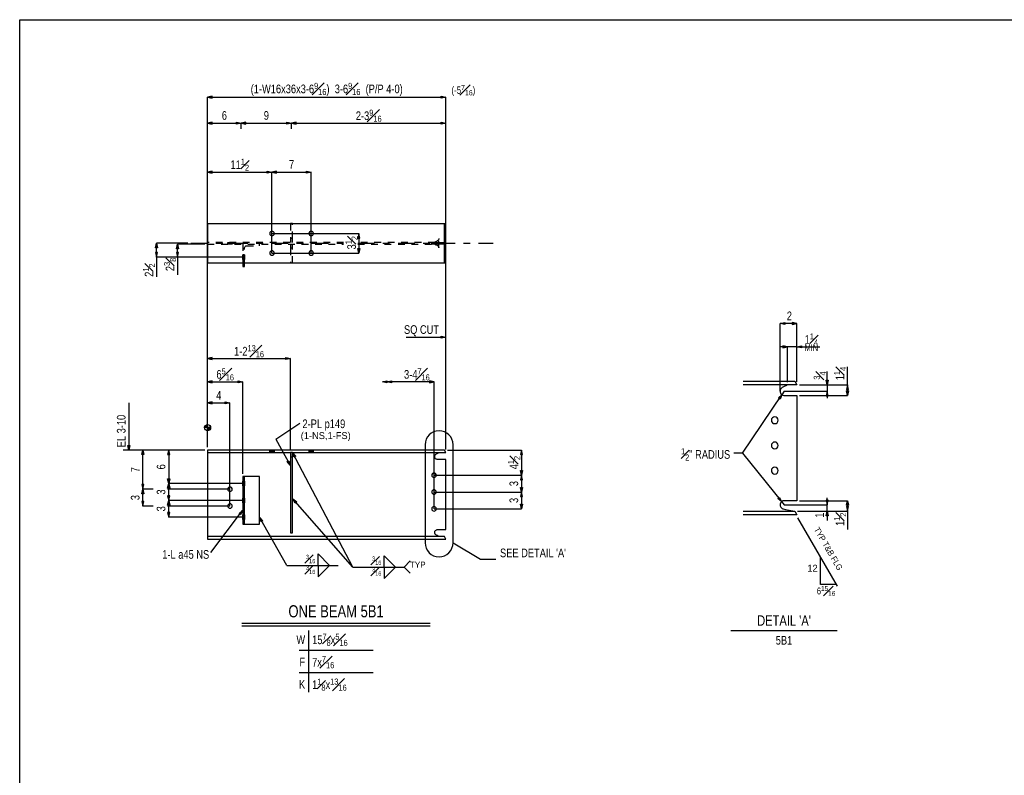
# Model space of a CAD drawing. Header units: inches. Extents: x -17.2 to 17.5, y -11.2 to 11.2.
# Tile 2 of 6: x -17.2 to -2.6, y 0 to 11.2. Entities that reach past the tile are written whole.
import ezdxf
from ezdxf.enums import TextEntityAlignment as Align

# ---------------------------------------------------------------- set-up
doc = ezdxf.new("R2010")
doc.units = ezdxf.units.IN
doc.header["$LTSCALE"] = 2.5
doc.header["$MEASUREMENT"] = 0
doc.linetypes.add('SDS2_5', pattern=[0.04, 0.02, -0.02])
doc.linetypes.add('SDS2_6', pattern=[0.2, 0.1, -0.05, 0, -0.05])
doc.layers.add('Layer_0', color=7, linetype='Continuous')
doc.layers.add('Outline', color=7, linetype='Continuous')
doc.styles.add('MTextWidth', font='txt', dxfattribs={"width": 0.8, "height": 0.2})

msp = doc.modelspace()

# ---------------------------------------------------------------- linework, layer by layer
at = {"color": 1, "linetype": 'Continuous'}
for p, q in [((-5.935, 6.727), (-5.866, 6.742)), ((-5.866, 6.742), (-5.866, 6.712)), ((-5.685, 6.727), (-5.754, 6.742)), ((-5.754, 6.742), (-5.754, 6.712)), ((-5.685, 6.727), (-5.935, 6.727)), ((-5.866, 6.712), (-5.935, 6.727)), ((-5.935, 5.719), (-5.935, 6.727)), ((-5.754, 6.712), (-5.685, 6.727)), ((-5.685, 6.374), (-5.685, 6.727)), ((-11.497, 6.522), (-10.907, 6.522)), ((-10.976, 6.507), (-10.976, 6.536)), ((-10.976, 6.536), (-10.907, 6.522)), ((-10.907, 6.522), (-10.976, 6.507)), ((-10.907, 6.522), (-10.907, 6.522)), ((-5.826, 6.379), (-5.929, 6.379)), ((-5.826, 6.379), (-5.895, 6.394)), ((-5.895, 6.394), (-5.895, 6.365)), ((-5.895, 6.365), (-5.826, 6.379)), ((-5.685, 6.379), (-5.826, 6.379)), ((-5.826, 5.854), (-5.826, 6.379)), ((-5.685, 6.379), (-5.616, 6.394)), ((-5.685, 5.859), (-5.685, 6.379)), ((-5.685, 6.379), (-5.342, 6.379)), ((-5.616, 6.365), (-5.685, 6.379)), ((-5.616, 6.394), (-5.616, 6.365)), ((-14.385, 6.219), (-14.454, 6.204)), ((-14.454, 5.859), (-14.454, 6.204)), ((-14.454, 6.204), (-14.385, 6.189)), ((-14.454, 6.204), (-13.22, 6.204)), ((-14.385, 6.189), (-14.385, 6.219)), ((-13.289, 6.189), (-13.289, 6.219)), ((-13.289, 6.219), (-13.22, 6.204)), ((-13.22, 6.204), (-13.289, 6.189)), ((-13.22, 4.849), (-13.22, 6.204)), ((-5.234, 5.813), (-5.234, 6.013)), ((-4.931, 5.813), (-4.931, 6.082)), ((-14.385, 5.874), (-14.454, 5.859)), ((-14.385, 5.844), (-14.385, 5.874)), ((-14, 5.844), (-14, 5.874)), ((-14, 5.874), (-13.931, 5.859)), ((-11.853, 5.859), (-11.784, 5.874)), ((-11.784, 5.859), (-11.715, 5.874)), ((-11.784, 5.874), (-11.784, 5.844)), ((-11.715, 5.874), (-11.715, 5.844)), ((-11.084, 5.859), (-11.153, 5.874)), ((-11.153, 5.874), (-11.153, 5.844)), ((-5.234, 5.813), (-5.248, 5.882)), ((-5.248, 5.882), (-5.219, 5.882)), ((-5.219, 5.882), (-5.234, 5.813)), ((-14.454, 5.545), (-14.454, 5.859)), ((-14.454, 5.859), (-14.385, 5.844)), ((-14.454, 5.859), (-13.931, 5.859)), ((-13.931, 5.859), (-14, 5.844)), ((-13.931, 4.489), (-13.931, 5.859)), ((-11.784, 5.859), (-11.853, 5.859)), ((-11.784, 5.844), (-11.853, 5.859)), ((-11.084, 5.859), (-11.784, 5.859)), ((-11.715, 5.844), (-11.784, 5.859)), ((-11.153, 5.844), (-11.084, 5.859)), ((-11.084, 3.968), (-11.084, 5.859)), ((-5.872, 5.719), (-5.907, 5.667)), ((-5.872, 5.719), (-5.234, 5.719)), ((-5.643, 5.813), (-5.234, 5.813)), ((-5.234, 5.719), (-5.248, 5.65)), ((-5.234, 5.813), (-5.234, 5.719)), ((-5.234, 5.813), (-4.931, 5.813)), ((-5.234, 5.719), (-5.234, 5.616)), ((-5.219, 5.65), (-5.234, 5.719)), ((-4.931, 5.813), (-4.946, 5.744)), ((-4.946, 5.744), (-4.916, 5.744)), ((-4.931, 5.656), (-4.946, 5.725)), ((-4.946, 5.725), (-4.916, 5.725)), ((-4.916, 5.744), (-4.931, 5.813)), ((-4.931, 5.813), (-4.931, 5.656)), ((-4.916, 5.725), (-4.931, 5.656)), ((-6.496, 4.794), (-5.907, 5.667)), ((-5.958, 5.618), (-5.907, 5.667)), ((-5.933, 5.602), (-5.958, 5.618)), ((-5.907, 5.667), (-5.933, 5.602)), ((-5.907, 5.667), (-5.907, 5.667)), ((-5.643, 5.656), (-4.931, 5.656)), ((-5.248, 5.65), (-5.219, 5.65)), ((-14.385, 5.56), (-14.454, 5.545)), ((-14.454, 4.884), (-14.454, 5.545)), ((-14.454, 5.545), (-14.385, 5.53)), ((-14.454, 5.545), (-14.121, 5.545)), ((-14.385, 5.53), (-14.385, 5.56)), ((-14.19, 5.53), (-14.19, 5.56)), ((-14.19, 5.56), (-14.121, 5.545)), ((-14.121, 5.545), (-14.19, 5.53)), ((-14.121, 4.009), (-14.121, 5.545)), ((-13.44, 5.005), (-13.082, 5.243)), ((-15.432, 4.774), (-15.417, 4.843)), ((-15.417, 4.259), (-15.417, 4.843)), ((-15.417, 4.843), (-15.402, 4.774)), ((-15.033, 4.843), (-15.417, 4.843)), ((-15.402, 4.774), (-15.432, 4.774)), ((-12.29, 3.101), (-13.189, 4.807)), ((-13.189, 4.807), (-13.189, 4.807)), ((-13.189, 4.807), (-13.143, 4.753)), ((-13.169, 4.739), (-13.189, 4.807)), ((-13.143, 4.753), (-13.169, 4.739)), ((-6.496, 4.794), (-6.621, 4.794)), ((-6.496, 4.794), (-5.912, 4.075)), ((-15.402, 4.328), (-15.432, 4.328)), ((-15.432, 4.328), (-15.417, 4.259)), ((-15.432, 4.191), (-15.417, 4.259)), ((-15.417, 4.259), (-15.402, 4.328)), ((-15.417, 4.009), (-15.417, 4.259)), ((-15.417, 4.259), (-15.402, 4.191)), ((-15.262, 4.259), (-15.417, 4.259)), ((-15.262, 4.259), (-15.417, 4.259)), ((-14.121, 4.259), (-15.052, 4.259)), ((-14.121, 4.259), (-15.052, 4.259)), ((-15.402, 4.191), (-15.432, 4.191)), ((-12.29, 3.101), (-13.183, 4.114)), ((-13.183, 4.114), (-13.183, 4.114)), ((-13.183, 4.114), (-13.127, 4.072)), ((-13.149, 4.053), (-13.183, 4.114)), ((-5.967, 4.119), (-5.944, 4.138)), ((-5.912, 4.075), (-5.967, 4.119)), ((-5.944, 4.138), (-5.912, 4.075)), ((-5.234, 4.026), (-5.234, 4.13)), ((-15.402, 4.078), (-15.432, 4.078)), ((-15.432, 4.078), (-15.417, 4.009)), ((-15.417, 4.009), (-15.402, 4.078)), ((-15.262, 4.009), (-15.417, 4.009)), ((-14.121, 4.009), (-15.052, 4.009)), ((-13.127, 4.072), (-13.149, 4.053)), ((-5.912, 4.075), (-5.872, 4.026)), ((-5.912, 4.075), (-5.912, 4.075)), ((-5.872, 4.026), (-5.234, 4.026)), ((-5.643, 4.089), (-4.931, 4.089)), ((-5.219, 4.095), (-5.248, 4.095)), ((-5.248, 4.095), (-5.234, 4.026)), ((-5.234, 4.026), (-5.219, 4.095)), ((-5.234, 3.933), (-5.234, 4.026)), ((-4.946, 4.02), (-4.931, 4.089)), ((-4.916, 4.02), (-4.946, 4.02)), ((-4.916, 4.002), (-4.946, 4.002)), ((-4.946, 4.002), (-4.931, 3.933)), ((-4.931, 3.933), (-4.931, 4.089)), ((-4.931, 4.089), (-4.916, 4.02)), ((-4.931, 3.933), (-4.916, 4.002)), ((-14.405, 3.316), (-13.932, 3.944)), ((-13.985, 3.898), (-13.932, 3.944)), ((-13.962, 3.88), (-13.985, 3.898)), ((-13.932, 3.944), (-13.962, 3.88)), ((-13.932, 3.944), (-13.932, 3.944)), ((-13.273, 3.126), (-13.679, 3.841)), ((-13.679, 3.841), (-13.679, 3.841)), ((-13.679, 3.841), (-13.632, 3.788)), ((-13.657, 3.774), (-13.679, 3.841)), ((-5.674, 3.933), (-5.234, 3.933)), ((-5.674, 3.832), (-5.086, 2.814)), ((-5.248, 3.864), (-5.234, 3.933)), ((-5.219, 3.864), (-5.248, 3.864)), ((-5.234, 3.933), (-5.234, 3.795)), ((-5.234, 3.933), (-5.219, 3.864)), ((-5.234, 3.933), (-4.931, 3.933)), ((-4.931, 3.933), (-4.931, 3.658)), ((-13.632, 3.788), (-13.657, 3.774)), ((-12.808, 3.126), (-12.808, 3.296)), ((-12.808, 3.296), (-12.638, 3.126)), ((-11.825, 3.101), (-11.825, 3.27)), ((-11.825, 3.27), (-11.655, 3.101)), ((-5.334, 2.843), (-5.334, 3.243)), ((-13.273, 3.126), (-12.511, 3.126)), ((-12.808, 3.126), (-12.808, 2.957)), ((-12.808, 2.957), (-12.638, 3.126)), ((-12.29, 3.101), (-11.528, 3.101)), ((-11.825, 3.101), (-11.825, 2.932)), ((-11.825, 2.932), (-11.655, 3.101)), ((-11.528, 3.101), (-11.438, 3.191)), ((-11.528, 3.101), (-11.438, 3.011)), ((-5.103, 2.843), (-5.334, 2.843))]:
    msp.add_line(p, q, dxfattribs=at)
at = {"color": 2, "linetype": 'Continuous'}
for p, q in [((-6.484, 5.866), (-6.371, 5.866)), ((-6.371, 5.866), (-5.716, 5.866)), ((-5.716, 5.866), (-5.685, 5.813)), ((-6.371, 5.813), (-6.484, 5.813)), ((-5.826, 5.813), (-6.371, 5.813)), ((-5.934, 5.726), (-5.935, 5.719)), ((-5.935, 5.719), (-5.934, 5.706)), ((-5.93, 5.744), (-5.934, 5.732)), ((-5.934, 5.732), (-5.934, 5.726)), ((-5.923, 5.756), (-5.93, 5.744)), ((-5.92, 5.759), (-5.923, 5.756)), ((-5.914, 5.765), (-5.92, 5.759)), ((-5.904, 5.773), (-5.914, 5.765)), ((-5.901, 5.774), (-5.904, 5.773)), ((-5.876, 5.787), (-5.901, 5.775)), ((-5.901, 5.775), (-5.901, 5.774)), ((-5.839, 5.806), (-5.876, 5.787)), ((-5.826, 5.813), (-5.839, 5.806)), ((-5.685, 5.813), (-5.826, 5.813)), ((-5.934, 5.706), (-5.93, 5.693)), ((-5.93, 5.693), (-5.923, 5.682)), ((-5.923, 5.682), (-5.914, 5.672)), ((-5.914, 5.672), (-5.904, 5.665)), ((-5.904, 5.665), (-5.892, 5.659)), ((-5.892, 5.659), (-5.879, 5.657)), ((-5.879, 5.657), (-5.873, 5.657)), ((-5.873, 5.657), (-5.873, 5.656)), ((-5.873, 5.656), (-5.722, 5.656)), ((-5.722, 5.656), (-5.685, 5.656)), ((-5.685, 5.656), (-5.685, 4.089)), ((-5.934, 4.039), (-5.935, 4.026)), ((-5.935, 4.026), (-5.934, 4.019)), ((-5.93, 4.052), (-5.934, 4.039)), ((-5.934, 4.019), (-5.934, 4.013)), ((-5.934, 4.013), (-5.93, 4.001)), ((-5.923, 4.063), (-5.93, 4.052)), ((-5.93, 4.001), (-5.923, 3.99)), ((-5.914, 4.073), (-5.923, 4.063)), ((-5.923, 3.99), (-5.92, 3.986)), ((-5.92, 3.986), (-5.914, 3.98)), ((-5.904, 4.08), (-5.914, 4.073)), ((-5.914, 3.98), (-5.904, 3.972)), ((-5.892, 4.086), (-5.904, 4.08)), ((-5.904, 3.972), (-5.892, 3.967)), ((-5.879, 4.089), (-5.892, 4.086)), ((-5.892, 3.967), (-5.886, 3.966)), ((-5.886, 3.966), (-5.886, 3.965)), ((-5.886, 3.965), (-5.852, 3.958)), ((-5.873, 4.089), (-5.879, 4.089)), ((-5.873, 4.089), (-5.873, 4.089)), ((-5.722, 4.089), (-5.873, 4.089)), ((-5.852, 3.958), (-5.747, 3.939)), ((-5.685, 4.089), (-5.722, 4.089)), ((-6.484, 3.933), (-6.371, 3.933)), ((-6.371, 3.879), (-6.484, 3.879)), ((-6.371, 3.933), (-5.716, 3.933)), ((-5.685, 3.879), (-6.371, 3.879)), ((-5.747, 3.939), (-5.716, 3.933)), ((-5.716, 3.933), (-5.685, 3.879))]:
    msp.add_line(p, q, dxfattribs=at)
at = {"color": 3, "linetype": 'Continuous'}
for p, q in [((-11.218, 4.922), (-11.218, 3.461)), ((-10.801, 3.461), (-10.801, 4.922)), ((-10.801, 3.461), (-10.395, 3.216)), ((-10.395, 3.216), (-10.162, 3.216)), ((-5.085, 2.151), (-6.668, 2.151))]:
    msp.add_line(p, q, dxfattribs=at)
for points in [[(-5.993, 5.239), (-5.977, 5.25), (-5.966, 5.267), (-5.962, 5.286), (-5.966, 5.306), (-5.977, 5.322), (-5.993, 5.333), (-6.013, 5.337), (-6.032, 5.333), (-6.049, 5.322), (-6.06, 5.306), (-6.064, 5.286), (-6.06, 5.267), (-6.049, 5.25), (-6.032, 5.239), (-6.013, 5.236), (-5.993, 5.239)], [(-5.993, 4.864), (-5.977, 4.875), (-5.966, 4.892), (-5.962, 4.911), (-5.966, 4.931), (-5.977, 4.947), (-5.993, 4.958), (-6.013, 4.962), (-6.032, 4.958), (-6.049, 4.947), (-6.06, 4.931), (-6.064, 4.911), (-6.06, 4.892), (-6.049, 4.875), (-6.032, 4.864), (-6.013, 4.861), (-5.993, 4.864)], [(-5.993, 4.489), (-5.977, 4.5), (-5.966, 4.517), (-5.962, 4.536), (-5.966, 4.556), (-5.977, 4.572), (-5.993, 4.583), (-6.013, 4.587), (-6.032, 4.583), (-6.049, 4.572), (-6.06, 4.556), (-6.064, 4.536), (-6.06, 4.517), (-6.049, 4.5), (-6.032, 4.489), (-6.013, 4.486), (-5.993, 4.489)]]:
    msp.add_lwpolyline(points, close=True, dxfattribs=at)
for centre, start, end in [((-11.009, 4.922), 0, 180), ((-11.009, 3.461), 180, 0)]:
    msp.add_arc(centre, 0.208, start, end, dxfattribs=at)
at = {"layer": 'Layer_0', "color": 2, "linetype": 'Continuous'}
for p, q in [((-17.25, 11.25), (17.25, 11.25)), ((-17.25, -11.25), (-17.25, 11.25)), ((-10.928, 8.212), (-14.454, 8.212)), ((-14.454, 8.212), (-14.454, 7.63)), ((-13.189, 8.215), (-13.22, 8.215)), ((-13.22, 8.215), (-13.22, 8.212)), ((-13.189, 8.212), (-13.189, 8.215)), ((-10.928, 7.63), (-10.928, 8.212)), ((-10.907, 8.212), (-10.928, 8.212)), ((-10.907, 7.991), (-10.907, 8.212)), ((-10.907, 7.851), (-10.907, 7.991)), ((-10.907, 7.63), (-10.907, 7.851)), ((-14.454, 7.63), (-10.928, 7.63)), ((-13.931, 7.63), (-13.931, 7.576)), ((-13.905, 7.576), (-13.905, 7.63)), ((-13.22, 7.63), (-13.22, 7.628)), ((-13.22, 7.628), (-13.189, 7.628)), ((-13.189, 7.628), (-13.189, 7.63)), ((-10.928, 7.63), (-10.907, 7.63)), ((-13.931, 7.576), (-13.905, 7.576)), ((-10.928, 4.843), (-14.454, 4.843)), ((-14.454, 4.843), (-14.454, 4.807)), ((-13.53, 4.843), (-13.53, 4.843)), ((-13.462, 4.843), (-13.462, 4.843)), ((-12.946, 4.843), (-12.946, 4.843)), ((-12.879, 4.843), (-12.879, 4.843)), ((-10.907, 4.807), (-10.928, 4.843)), ((-14.454, 4.807), (-14.454, 4.803)), ((-14.454, 4.807), (-13.22, 4.807)), ((-14.454, 4.803), (-14.454, 4.79)), ((-14.454, 4.79), (-14.454, 4.771)), ((-14.454, 4.771), (-14.454, 4.749)), ((-14.454, 4.749), (-14.454, 3.612)), ((-13.53, 4.807), (-13.53, 4.807)), ((-13.462, 4.807), (-13.462, 4.807)), ((-13.189, 4.807), (-13.22, 4.807)), ((-13.22, 4.807), (-13.22, 3.609)), ((-13.189, 3.609), (-13.189, 4.807)), ((-13.189, 4.807), (-11.011, 4.807)), ((-12.946, 4.807), (-12.946, 4.807)), ((-12.879, 4.807), (-12.879, 4.807)), ((-11.074, 4.744), (-11.073, 4.749)), ((-11.073, 4.736), (-11.074, 4.744)), ((-11.073, 4.753), (-11.07, 4.761)), ((-11.073, 4.749), (-11.073, 4.753)), ((-11.07, 4.728), (-11.073, 4.736)), ((-11.07, 4.761), (-11.066, 4.769)), ((-11.066, 4.72), (-11.07, 4.728)), ((-11.066, 4.769), (-11.064, 4.771)), ((-11.06, 4.714), (-11.066, 4.72)), ((-11.064, 4.771), (-11.06, 4.775)), ((-11.06, 4.775), (-11.055, 4.78)), ((-11.053, 4.708), (-11.06, 4.714)), ((-11.055, 4.78), (-11.038, 4.79)), ((-11.055, 4.78), (-11.055, 4.78)), ((-11.045, 4.705), (-11.053, 4.708)), ((-11.037, 4.703), (-11.045, 4.705)), ((-11.038, 4.79), (-11.018, 4.803)), ((-11.032, 4.703), (-11.037, 4.703)), ((-10.907, 4.703), (-11.032, 4.703)), ((-11.032, 4.703), (-11.032, 4.703)), ((-11.018, 4.803), (-11.011, 4.807)), ((-11.011, 4.807), (-10.907, 4.807)), ((-10.907, 3.658), (-10.907, 4.703)), ((-13.905, 4.447), (-13.931, 4.447)), ((-13.931, 4.447), (-13.931, 3.739)), ((-13.902, 4.447), (-13.905, 4.447)), ((-13.905, 3.739), (-13.905, 4.447)), ((-13.895, 4.447), (-13.902, 4.447)), ((-13.885, 4.447), (-13.895, 4.447)), ((-13.873, 4.447), (-13.885, 4.447)), ((-13.681, 4.447), (-13.873, 4.447)), ((-13.681, 3.739), (-13.681, 4.447)), ((-13.931, 4.377), (-13.931, 4.377)), ((-13.931, 4.309), (-13.931, 4.309)), ((-13.904, 4.377), (-13.905, 4.377)), ((-13.905, 4.309), (-13.904, 4.309)), ((-13.931, 4.127), (-13.931, 4.127)), ((-13.904, 4.127), (-13.905, 4.127)), ((-13.931, 4.059), (-13.931, 4.059)), ((-13.905, 4.059), (-13.904, 4.059)), ((-13.931, 3.877), (-13.931, 3.877)), ((-13.904, 3.877), (-13.905, 3.877)), ((-13.931, 3.809), (-13.931, 3.809)), ((-13.931, 3.739), (-13.905, 3.739)), ((-13.905, 3.809), (-13.904, 3.809)), ((-13.905, 3.739), (-13.902, 3.739)), ((-13.902, 3.739), (-13.895, 3.739)), ((-13.895, 3.739), (-13.885, 3.739)), ((-13.885, 3.739), (-13.873, 3.739)), ((-13.873, 3.739), (-13.681, 3.739)), ((-14.454, 3.612), (-14.454, 3.589)), ((-14.454, 3.589), (-14.454, 3.571)), ((-14.454, 3.571), (-14.454, 3.558)), ((-14.454, 3.558), (-14.454, 3.554)), ((-11.011, 3.554), (-14.454, 3.554)), ((-14.454, 3.554), (-14.454, 3.518)), ((-14.454, 3.518), (-10.907, 3.518)), ((-13.22, 3.609), (-13.189, 3.609)), ((-11.074, 3.616), (-11.073, 3.625)), ((-11.073, 3.612), (-11.074, 3.616)), ((-11.073, 3.625), (-11.07, 3.633)), ((-11.073, 3.607), (-11.073, 3.612)), ((-11.07, 3.599), (-11.073, 3.607)), ((-11.07, 3.633), (-11.066, 3.641)), ((-11.066, 3.592), (-11.07, 3.599)), ((-11.066, 3.641), (-11.06, 3.647)), ((-11.064, 3.589), (-11.066, 3.592)), ((-11.06, 3.585), (-11.064, 3.589)), ((-11.06, 3.647), (-11.053, 3.652)), ((-11.055, 3.581), (-11.06, 3.585)), ((-11.038, 3.571), (-11.055, 3.581)), ((-11.055, 3.581), (-11.055, 3.581)), ((-11.053, 3.652), (-11.045, 3.656)), ((-11.045, 3.656), (-11.037, 3.658)), ((-11.018, 3.558), (-11.038, 3.571)), ((-11.037, 3.658), (-11.032, 3.658)), ((-11.032, 3.658), (-11.032, 3.658)), ((-11.032, 3.658), (-10.907, 3.658)), ((-11.011, 3.554), (-11.018, 3.558)), ((-10.928, 3.554), (-11.011, 3.554)), ((-10.907, 3.518), (-10.928, 3.554))]:
    msp.add_line(p, q, dxfattribs=at)
at = {"layer": 'Layer_0', "color": 1, "linetype": 'SDS2_5'}
for p, q in [((-13.22, 8.212), (-13.22, 7.996)), ((-13.189, 7.996), (-13.189, 8.212)), ((-12.43, 7.934), (-14.454, 7.934)), ((-14.155, 7.934), (-14.155, 7.909)), ((-14.155, 7.934), (-14.152, 7.934)), ((-14.152, 7.909), (-14.152, 7.934)), ((-14.152, 7.934), (-14.145, 7.934)), ((-14.145, 7.909), (-14.145, 7.934)), ((-14.145, 7.934), (-14.134, 7.934)), ((-14.134, 7.909), (-14.134, 7.934)), ((-14.134, 7.934), (-14.121, 7.934)), ((-14.121, 7.909), (-14.121, 7.934)), ((-14.121, 7.934), (-14.108, 7.934)), ((-14.108, 7.934), (-14.097, 7.934)), ((-14.108, 7.934), (-14.108, 7.909)), ((-14.097, 7.934), (-14.09, 7.934)), ((-14.097, 7.934), (-14.097, 7.909)), ((-14.09, 7.934), (-14.087, 7.934)), ((-14.09, 7.934), (-14.09, 7.909)), ((-14.087, 7.909), (-14.087, 7.934)), ((-13.22, 7.996), (-13.189, 7.996)), ((-13.22, 7.996), (-13.22, 7.934)), ((-13.189, 7.934), (-13.189, 7.996)), ((-11.073, 7.934), (-12.22, 7.934)), ((-11.118, 7.934), (-11.118, 7.909)), ((-11.118, 7.934), (-11.116, 7.934)), ((-11.116, 7.909), (-11.116, 7.934)), ((-11.116, 7.934), (-11.108, 7.934)), ((-11.108, 7.909), (-11.108, 7.934)), ((-11.108, 7.934), (-11.097, 7.934)), ((-11.097, 7.909), (-11.097, 7.934)), ((-11.097, 7.934), (-11.084, 7.934)), ((-11.084, 7.909), (-11.084, 7.934)), ((-11.084, 7.934), (-11.071, 7.934)), ((-11.074, 7.909), (-11.074, 7.934)), ((-11.07, 7.936), (-11.073, 7.934)), ((-11.073, 7.934), (-11.073, 7.934)), ((-11.073, 7.934), (-11.07, 7.934)), ((-11.071, 7.934), (-11.06, 7.934)), ((-11.071, 7.934), (-11.071, 7.909)), ((-11.066, 7.937), (-11.07, 7.936)), ((-11.07, 7.934), (-11.066, 7.934)), ((-11.064, 7.938), (-11.066, 7.937)), ((-11.066, 7.934), (-11.06, 7.934)), ((-11.06, 7.941), (-11.064, 7.938)), ((-11.055, 7.943), (-11.06, 7.941)), ((-11.06, 7.934), (-11.055, 7.934)), ((-11.06, 7.934), (-11.06, 7.909)), ((-11.06, 7.934), (-11.055, 7.934)), ((-11.038, 7.951), (-11.055, 7.944)), ((-11.055, 7.944), (-11.055, 7.899)), ((-11.055, 7.899), (-11.055, 7.944)), ((-11.055, 7.934), (-11.053, 7.934)), ((-11.055, 7.934), (-11.053, 7.934)), ((-11.053, 7.934), (-11.05, 7.934)), ((-11.053, 7.934), (-11.053, 7.909)), ((-11.053, 7.934), (-11.045, 7.934)), ((-11.05, 7.909), (-11.05, 7.934)), ((-11.045, 7.934), (-11.037, 7.934)), ((-11.018, 7.969), (-11.038, 7.951)), ((-11.037, 7.934), (-11.032, 7.934)), ((-11.032, 7.934), (-11.032, 7.909)), ((-11.032, 7.934), (-11.032, 7.934)), ((-11.032, 7.909), (-11.032, 7.934)), ((-11.032, 7.934), (-10.928, 7.934)), ((-11.011, 7.991), (-11.018, 7.969)), ((-11.011, 7.851), (-11.011, 7.991)), ((-10.928, 7.934), (-10.907, 7.934)), ((-14.454, 7.909), (-12.43, 7.909)), ((-14.152, 7.909), (-14.155, 7.909)), ((-14.145, 7.909), (-14.152, 7.909)), ((-14.134, 7.909), (-14.145, 7.909)), ((-14.121, 7.909), (-14.134, 7.909)), ((-14.108, 7.909), (-14.121, 7.909)), ((-14.097, 7.909), (-14.108, 7.909)), ((-14.09, 7.909), (-14.097, 7.909)), ((-14.087, 7.909), (-14.09, 7.909)), ((-13.931, 7.909), (-13.931, 7.63)), ((-13.905, 7.852), (-13.902, 7.864)), ((-13.905, 7.63), (-13.905, 7.852)), ((-13.902, 7.864), (-13.895, 7.874)), ((-13.895, 7.874), (-13.885, 7.881)), ((-13.885, 7.881), (-13.873, 7.883)), ((-13.873, 7.883), (-13.681, 7.883)), ((-13.681, 7.883), (-13.681, 7.909)), ((-13.22, 7.909), (-13.22, 7.846)), ((-13.189, 7.846), (-13.22, 7.846)), ((-13.22, 7.846), (-13.22, 7.63)), ((-13.189, 7.846), (-13.189, 7.909)), ((-13.189, 7.63), (-13.189, 7.846)), ((-12.22, 7.909), (-11.073, 7.909)), ((-11.116, 7.909), (-11.118, 7.909)), ((-11.108, 7.909), (-11.116, 7.909)), ((-11.097, 7.909), (-11.108, 7.909)), ((-11.084, 7.909), (-11.097, 7.909)), ((-11.071, 7.909), (-11.084, 7.909)), ((-11.07, 7.909), (-11.073, 7.909)), ((-11.073, 7.909), (-11.073, 7.908)), ((-11.073, 7.908), (-11.07, 7.906)), ((-11.06, 7.909), (-11.071, 7.909)), ((-11.066, 7.909), (-11.07, 7.909)), ((-11.07, 7.906), (-11.066, 7.905)), ((-11.06, 7.909), (-11.066, 7.909)), ((-11.066, 7.905), (-11.064, 7.905)), ((-11.064, 7.905), (-11.06, 7.902)), ((-11.055, 7.909), (-11.06, 7.909)), ((-11.055, 7.909), (-11.06, 7.909)), ((-11.06, 7.902), (-11.055, 7.899)), ((-11.053, 7.909), (-11.055, 7.909)), ((-11.053, 7.909), (-11.055, 7.909)), ((-11.055, 7.899), (-11.038, 7.892)), ((-11.05, 7.909), (-11.053, 7.909)), ((-11.045, 7.909), (-11.053, 7.909)), ((-11.037, 7.909), (-11.045, 7.909)), ((-11.038, 7.892), (-11.018, 7.873)), ((-11.032, 7.909), (-11.037, 7.909)), ((-11.032, 7.909), (-11.032, 7.909)), ((-10.928, 7.909), (-11.032, 7.909)), ((-11.018, 7.873), (-11.011, 7.851)), ((-10.907, 7.909), (-10.928, 7.909)), ((-13.931, 7.744), (-13.931, 7.747)), ((-13.904, 7.747), (-13.931, 7.747)), ((-13.931, 7.737), (-13.931, 7.744)), ((-13.931, 7.744), (-13.904, 7.744)), ((-13.931, 7.726), (-13.931, 7.737)), ((-13.931, 7.737), (-13.904, 7.737)), ((-13.931, 7.713), (-13.931, 7.726)), ((-13.931, 7.726), (-13.904, 7.726)), ((-13.931, 7.7), (-13.931, 7.713)), ((-13.931, 7.713), (-13.904, 7.713)), ((-13.931, 7.689), (-13.931, 7.7)), ((-13.904, 7.7), (-13.931, 7.7)), ((-13.931, 7.682), (-13.931, 7.689)), ((-13.904, 7.689), (-13.931, 7.689)), ((-13.931, 7.679), (-13.931, 7.682)), ((-13.904, 7.682), (-13.931, 7.682)), ((-13.931, 7.679), (-13.904, 7.679)), ((-13.904, 7.747), (-13.904, 7.744)), ((-13.904, 7.744), (-13.904, 7.737)), ((-13.904, 7.737), (-13.904, 7.726)), ((-13.904, 7.726), (-13.904, 7.713)), ((-13.904, 7.713), (-13.904, 7.7)), ((-13.904, 7.7), (-13.904, 7.689)), ((-13.904, 7.689), (-13.904, 7.682)), ((-13.904, 7.682), (-13.904, 7.679)), ((-13.53, 4.843), (-13.53, 4.807)), ((-13.53, 4.843), (-13.527, 4.843)), ((-13.527, 4.807), (-13.527, 4.843)), ((-13.527, 4.843), (-13.527, 4.843)), ((-13.527, 4.843), (-13.52, 4.843)), ((-13.52, 4.807), (-13.52, 4.843)), ((-13.52, 4.843), (-13.52, 4.843)), ((-13.52, 4.843), (-13.509, 4.843)), ((-13.509, 4.807), (-13.509, 4.843)), ((-13.509, 4.843), (-13.509, 4.843)), ((-13.509, 4.843), (-13.496, 4.843)), ((-13.496, 4.843), (-13.496, 4.843)), ((-13.496, 4.843), (-13.496, 4.807)), ((-13.496, 4.843), (-13.483, 4.843)), ((-13.483, 4.843), (-13.483, 4.843)), ((-13.483, 4.843), (-13.483, 4.807)), ((-13.483, 4.843), (-13.472, 4.843)), ((-13.472, 4.843), (-13.472, 4.843)), ((-13.472, 4.843), (-13.472, 4.807)), ((-13.472, 4.843), (-13.465, 4.843)), ((-13.465, 4.843), (-13.465, 4.843)), ((-13.465, 4.843), (-13.465, 4.807)), ((-13.465, 4.843), (-13.462, 4.843)), ((-13.462, 4.807), (-13.462, 4.843)), ((-12.946, 4.843), (-12.946, 4.807)), ((-12.946, 4.843), (-12.944, 4.843)), ((-12.944, 4.807), (-12.944, 4.843)), ((-12.944, 4.843), (-12.944, 4.843)), ((-12.944, 4.843), (-12.936, 4.843)), ((-12.936, 4.807), (-12.936, 4.843)), ((-12.936, 4.843), (-12.936, 4.843)), ((-12.936, 4.843), (-12.925, 4.843)), ((-12.925, 4.807), (-12.925, 4.843)), ((-12.925, 4.843), (-12.925, 4.843)), ((-12.925, 4.843), (-12.912, 4.843)), ((-12.912, 4.843), (-12.912, 4.843)), ((-12.912, 4.843), (-12.912, 4.807)), ((-12.912, 4.843), (-12.9, 4.843)), ((-12.9, 4.843), (-12.9, 4.843)), ((-12.9, 4.843), (-12.9, 4.807)), ((-12.9, 4.843), (-12.889, 4.843)), ((-12.889, 4.843), (-12.889, 4.843)), ((-12.889, 4.843), (-12.889, 4.807)), ((-12.889, 4.843), (-12.881, 4.843)), ((-12.881, 4.843), (-12.881, 4.843)), ((-12.881, 4.843), (-12.881, 4.807)), ((-12.881, 4.843), (-12.879, 4.843)), ((-12.879, 4.807), (-12.879, 4.843)), ((-13.527, 4.807), (-13.53, 4.807)), ((-13.527, 4.807), (-13.527, 4.807)), ((-13.52, 4.807), (-13.527, 4.807)), ((-13.52, 4.807), (-13.52, 4.807)), ((-13.509, 4.807), (-13.52, 4.807)), ((-13.509, 4.807), (-13.509, 4.807)), ((-13.496, 4.807), (-13.509, 4.807)), ((-13.496, 4.807), (-13.496, 4.807)), ((-13.483, 4.807), (-13.496, 4.807)), ((-13.483, 4.807), (-13.483, 4.807)), ((-13.472, 4.807), (-13.483, 4.807)), ((-13.472, 4.807), (-13.472, 4.807)), ((-13.465, 4.807), (-13.472, 4.807)), ((-13.465, 4.807), (-13.465, 4.807)), ((-13.462, 4.807), (-13.465, 4.807)), ((-13.22, 4.744), (-13.189, 4.744)), ((-12.944, 4.807), (-12.946, 4.807)), ((-12.944, 4.807), (-12.944, 4.807)), ((-12.936, 4.807), (-12.944, 4.807)), ((-12.936, 4.807), (-12.936, 4.807)), ((-12.925, 4.807), (-12.936, 4.807)), ((-12.925, 4.807), (-12.925, 4.807)), ((-12.912, 4.807), (-12.925, 4.807)), ((-12.912, 4.807), (-12.912, 4.807)), ((-12.9, 4.807), (-12.912, 4.807)), ((-12.9, 4.807), (-12.9, 4.807)), ((-12.889, 4.807), (-12.9, 4.807)), ((-12.889, 4.807), (-12.889, 4.807)), ((-12.881, 4.807), (-12.889, 4.807)), ((-12.881, 4.807), (-12.881, 4.807)), ((-12.879, 4.807), (-12.881, 4.807)), ((-13.931, 4.374), (-13.931, 4.377)), ((-13.905, 4.377), (-13.931, 4.377)), ((-13.931, 4.367), (-13.931, 4.374)), ((-13.931, 4.374), (-13.931, 4.374)), ((-13.931, 4.374), (-13.905, 4.374)), ((-13.931, 4.356), (-13.931, 4.367)), ((-13.931, 4.367), (-13.931, 4.367)), ((-13.931, 4.367), (-13.905, 4.367)), ((-13.931, 4.343), (-13.931, 4.356)), ((-13.931, 4.356), (-13.931, 4.356)), ((-13.931, 4.356), (-13.905, 4.356)), ((-13.905, 4.343), (-13.931, 4.343)), ((-13.931, 4.343), (-13.931, 4.343)), ((-13.931, 4.33), (-13.931, 4.343)), ((-13.931, 4.319), (-13.931, 4.33)), ((-13.905, 4.33), (-13.931, 4.33)), ((-13.931, 4.33), (-13.931, 4.33)), ((-13.931, 4.312), (-13.931, 4.319)), ((-13.905, 4.319), (-13.931, 4.319)), ((-13.931, 4.319), (-13.931, 4.319)), ((-13.931, 4.309), (-13.931, 4.312)), ((-13.905, 4.312), (-13.931, 4.312)), ((-13.931, 4.312), (-13.931, 4.312)), ((-13.931, 4.309), (-13.905, 4.309)), ((-13.905, 4.374), (-13.904, 4.374)), ((-13.905, 4.367), (-13.904, 4.367)), ((-13.905, 4.356), (-13.904, 4.356)), ((-13.904, 4.343), (-13.905, 4.343)), ((-13.904, 4.33), (-13.905, 4.33)), ((-13.904, 4.319), (-13.905, 4.319)), ((-13.904, 4.312), (-13.905, 4.312)), ((-13.904, 4.377), (-13.904, 4.374)), ((-13.904, 4.374), (-13.904, 4.367)), ((-13.904, 4.367), (-13.904, 4.356)), ((-13.904, 4.356), (-13.904, 4.343)), ((-13.904, 4.343), (-13.904, 4.33)), ((-13.904, 4.33), (-13.904, 4.319)), ((-13.904, 4.319), (-13.904, 4.312)), ((-13.904, 4.312), (-13.904, 4.309)), ((-13.931, 4.124), (-13.931, 4.127)), ((-13.905, 4.127), (-13.931, 4.127)), ((-13.931, 4.117), (-13.931, 4.124)), ((-13.931, 4.124), (-13.931, 4.124)), ((-13.931, 4.124), (-13.905, 4.124)), ((-13.931, 4.106), (-13.931, 4.117)), ((-13.931, 4.117), (-13.931, 4.117)), ((-13.931, 4.117), (-13.905, 4.117)), ((-13.931, 4.093), (-13.931, 4.106)), ((-13.931, 4.106), (-13.931, 4.106)), ((-13.931, 4.106), (-13.905, 4.106)), ((-13.905, 4.124), (-13.904, 4.124)), ((-13.905, 4.117), (-13.904, 4.117)), ((-13.905, 4.106), (-13.904, 4.106)), ((-13.904, 4.127), (-13.904, 4.124)), ((-13.904, 4.124), (-13.904, 4.117)), ((-13.904, 4.117), (-13.904, 4.106)), ((-13.904, 4.106), (-13.904, 4.093)), ((-13.905, 4.093), (-13.931, 4.093)), ((-13.931, 4.093), (-13.931, 4.093)), ((-13.931, 4.08), (-13.931, 4.093)), ((-13.931, 4.069), (-13.931, 4.08)), ((-13.905, 4.08), (-13.931, 4.08)), ((-13.931, 4.08), (-13.931, 4.08)), ((-13.931, 4.062), (-13.931, 4.069)), ((-13.905, 4.069), (-13.931, 4.069)), ((-13.931, 4.069), (-13.931, 4.069)), ((-13.931, 4.059), (-13.931, 4.062)), ((-13.905, 4.062), (-13.931, 4.062)), ((-13.931, 4.062), (-13.931, 4.062)), ((-13.931, 4.059), (-13.905, 4.059)), ((-13.904, 4.093), (-13.905, 4.093)), ((-13.904, 4.08), (-13.905, 4.08)), ((-13.904, 4.069), (-13.905, 4.069)), ((-13.904, 4.062), (-13.905, 4.062)), ((-13.904, 4.093), (-13.904, 4.08)), ((-13.904, 4.08), (-13.904, 4.069)), ((-13.904, 4.069), (-13.904, 4.062)), ((-13.904, 4.062), (-13.904, 4.059)), ((-13.931, 3.874), (-13.931, 3.877)), ((-13.905, 3.877), (-13.931, 3.877)), ((-13.931, 3.867), (-13.931, 3.874)), ((-13.931, 3.874), (-13.931, 3.874)), ((-13.931, 3.874), (-13.905, 3.874)), ((-13.931, 3.856), (-13.931, 3.867)), ((-13.931, 3.867), (-13.931, 3.867)), ((-13.931, 3.867), (-13.905, 3.867)), ((-13.931, 3.843), (-13.931, 3.856)), ((-13.931, 3.856), (-13.931, 3.856)), ((-13.931, 3.856), (-13.905, 3.856)), ((-13.905, 3.843), (-13.931, 3.843)), ((-13.931, 3.843), (-13.931, 3.843)), ((-13.931, 3.83), (-13.931, 3.843)), ((-13.931, 3.819), (-13.931, 3.83)), ((-13.905, 3.83), (-13.931, 3.83)), ((-13.931, 3.83), (-13.931, 3.83)), ((-13.931, 3.812), (-13.931, 3.819)), ((-13.905, 3.819), (-13.931, 3.819)), ((-13.931, 3.819), (-13.931, 3.819)), ((-13.931, 3.809), (-13.931, 3.812)), ((-13.905, 3.812), (-13.931, 3.812)), ((-13.931, 3.812), (-13.931, 3.812)), ((-13.905, 3.874), (-13.904, 3.874)), ((-13.905, 3.867), (-13.904, 3.867)), ((-13.905, 3.856), (-13.904, 3.856)), ((-13.904, 3.843), (-13.905, 3.843)), ((-13.904, 3.83), (-13.905, 3.83)), ((-13.904, 3.819), (-13.905, 3.819)), ((-13.904, 3.812), (-13.905, 3.812)), ((-13.904, 3.877), (-13.904, 3.874)), ((-13.904, 3.874), (-13.904, 3.867)), ((-13.904, 3.867), (-13.904, 3.856)), ((-13.904, 3.856), (-13.904, 3.843)), ((-13.904, 3.843), (-13.904, 3.83)), ((-13.904, 3.83), (-13.904, 3.819)), ((-13.904, 3.819), (-13.904, 3.812)), ((-13.904, 3.812), (-13.904, 3.809)), ((-13.931, 3.809), (-13.905, 3.809))]:
    msp.add_line(p, q, dxfattribs=at)
at = {"layer": 'Layer_0', "color": 3, "linetype": 'Continuous'}
for points in [[(-13.496, 8.101), (-13.509, 8.098), (-13.52, 8.091), (-13.527, 8.08), (-13.53, 8.067), (-13.527, 8.054), (-13.52, 8.043), (-13.509, 8.036), (-13.496, 8.033), (-13.483, 8.036), (-13.472, 8.043), (-13.465, 8.054), (-13.462, 8.067), (-13.465, 8.08), (-13.472, 8.091), (-13.483, 8.098), (-13.496, 8.101)], [(-12.912, 8.101), (-12.925, 8.098), (-12.936, 8.091), (-12.944, 8.08), (-12.946, 8.067), (-12.944, 8.054), (-12.936, 8.043), (-12.925, 8.036), (-12.912, 8.033), (-12.9, 8.036), (-12.889, 8.043), (-12.881, 8.054), (-12.879, 8.067), (-12.881, 8.08), (-12.889, 8.091), (-12.9, 8.098), (-12.912, 8.101)], [(-13.496, 7.809), (-13.509, 7.807), (-13.52, 7.799), (-13.527, 7.788), (-13.53, 7.775), (-13.527, 7.762), (-13.52, 7.751), (-13.509, 7.744), (-13.496, 7.742), (-13.483, 7.744), (-13.472, 7.751), (-13.465, 7.762), (-13.462, 7.775), (-13.465, 7.788), (-13.472, 7.799), (-13.483, 7.807), (-13.496, 7.809)], [(-12.912, 7.809), (-12.925, 7.807), (-12.936, 7.799), (-12.944, 7.788), (-12.946, 7.775), (-12.944, 7.762), (-12.936, 7.751), (-12.925, 7.744), (-12.912, 7.742), (-12.9, 7.744), (-12.889, 7.751), (-12.881, 7.762), (-12.879, 7.775), (-12.881, 7.788), (-12.889, 7.799), (-12.9, 7.807), (-12.912, 7.809)], [(-11.118, 4.468), (-11.116, 4.455), (-11.108, 4.444), (-11.097, 4.437), (-11.084, 4.434), (-11.071, 4.437), (-11.06, 4.444), (-11.053, 4.455), (-11.05, 4.468), (-11.053, 4.481), (-11.06, 4.492), (-11.071, 4.499), (-11.084, 4.502), (-11.097, 4.499), (-11.108, 4.492), (-11.116, 4.481), (-11.118, 4.468)], [(-14.155, 4.259), (-14.152, 4.247), (-14.145, 4.236), (-14.134, 4.228), (-14.121, 4.226), (-14.108, 4.228), (-14.097, 4.236), (-14.09, 4.247), (-14.087, 4.259), (-14.09, 4.272), (-14.097, 4.283), (-14.108, 4.291), (-14.121, 4.293), (-14.134, 4.291), (-14.145, 4.283), (-14.152, 4.272), (-14.155, 4.259)], [(-11.118, 4.218), (-11.116, 4.205), (-11.108, 4.194), (-11.097, 4.187), (-11.084, 4.184), (-11.071, 4.187), (-11.06, 4.194), (-11.053, 4.205), (-11.05, 4.218), (-11.053, 4.231), (-11.06, 4.242), (-11.071, 4.249), (-11.084, 4.252), (-11.097, 4.249), (-11.108, 4.242), (-11.116, 4.231), (-11.118, 4.218)], [(-14.155, 4.009), (-14.152, 3.997), (-14.145, 3.986), (-14.134, 3.978), (-14.121, 3.976), (-14.108, 3.978), (-14.097, 3.986), (-14.09, 3.997), (-14.087, 4.009), (-14.09, 4.022), (-14.097, 4.033), (-14.108, 4.041), (-14.121, 4.043), (-14.134, 4.041), (-14.145, 4.033), (-14.152, 4.022), (-14.155, 4.009)], [(-11.118, 3.968), (-11.116, 3.955), (-11.108, 3.944), (-11.097, 3.937), (-11.084, 3.934), (-11.071, 3.937), (-11.06, 3.944), (-11.053, 3.955), (-11.05, 3.968), (-11.053, 3.981), (-11.06, 3.992), (-11.071, 3.999), (-11.084, 4.002), (-11.097, 3.999), (-11.108, 3.992), (-11.116, 3.981), (-11.118, 3.968)]]:
    msp.add_lwpolyline(points, close=True, dxfattribs=at)
at = {"layer": 'Outline', "color": 1, "linetype": 'Continuous'}
for p, q in [((-14.385, 10.111), (-14.454, 10.096)), ((-14.385, 10.081), (-14.385, 10.111)), ((-10.976, 10.081), (-10.976, 10.111)), ((-10.976, 10.111), (-10.907, 10.096)), ((-14.454, 4.884), (-14.454, 10.096)), ((-14.454, 10.096), (-14.385, 10.081)), ((-14.454, 10.096), (-10.907, 10.096)), ((-10.907, 10.096), (-10.976, 10.081)), ((-10.907, 4.849), (-10.907, 10.096)), ((-14.385, 9.725), (-14.454, 9.71)), ((-14.454, 7.934), (-14.454, 9.71)), ((-14.454, 9.71), (-14.385, 9.696)), ((-14.454, 9.71), (-13.954, 9.71)), ((-14.385, 9.696), (-14.385, 9.725)), ((-14.023, 9.696), (-14.023, 9.725)), ((-14.023, 9.725), (-13.954, 9.71)), ((-13.954, 9.71), (-14.023, 9.696)), ((-13.885, 9.725), (-13.954, 9.71)), ((-13.954, 9.627), (-13.954, 9.71)), ((-13.954, 9.71), (-13.954, 9.71)), ((-13.954, 9.71), (-13.885, 9.696)), ((-13.954, 9.71), (-13.204, 9.71)), ((-13.885, 9.696), (-13.885, 9.725)), ((-13.273, 9.696), (-13.273, 9.725)), ((-13.273, 9.725), (-13.204, 9.71)), ((-13.204, 9.71), (-13.273, 9.696)), ((-13.135, 9.725), (-13.204, 9.71)), ((-13.204, 9.627), (-13.204, 9.71)), ((-13.204, 9.71), (-13.204, 9.71)), ((-13.204, 9.71), (-13.135, 9.696)), ((-13.204, 9.71), (-10.907, 9.71)), ((-13.135, 9.696), (-13.135, 9.725)), ((-10.976, 9.696), (-10.976, 9.725)), ((-10.976, 9.725), (-10.907, 9.71)), ((-10.907, 9.71), (-10.976, 9.696)), ((-10.907, 9.627), (-10.907, 9.71)), ((-14.385, 8.995), (-14.454, 8.98)), ((-14.454, 8.011), (-14.454, 8.98)), ((-14.454, 8.98), (-14.385, 8.965)), ((-14.454, 8.98), (-13.496, 8.98)), ((-14.385, 8.965), (-14.385, 8.995)), ((-13.565, 8.965), (-13.565, 8.995)), ((-13.565, 8.995), (-13.496, 8.98)), ((-13.496, 8.98), (-13.565, 8.965)), ((-13.427, 8.995), (-13.496, 8.98)), ((-13.496, 7.775), (-13.496, 8.98)), ((-13.496, 7.775), (-13.496, 8.98)), ((-13.496, 8.98), (-13.427, 8.965)), ((-13.496, 8.98), (-12.912, 8.98)), ((-13.427, 8.965), (-13.427, 8.995)), ((-12.981, 8.965), (-12.981, 8.995)), ((-12.981, 8.995), (-12.912, 8.98)), ((-12.912, 8.98), (-12.981, 8.965)), ((-12.912, 7.775), (-12.912, 8.98)), ((-13.496, 8.067), (-12.201, 8.067)), ((-12.201, 8.067), (-12.216, 7.998)), ((-12.186, 7.998), (-12.201, 8.067)), ((-12.201, 8.067), (-12.201, 7.775)), ((-15.23, 7.852), (-15.215, 7.921)), ((-15.215, 7.713), (-15.215, 7.921)), ((-15.215, 7.921), (-15.201, 7.852)), ((-14.746, 7.921), (-15.215, 7.921)), ((-12.216, 7.998), (-12.186, 7.998)), ((-15.201, 7.852), (-15.23, 7.852)), ((-15.201, 7.782), (-15.23, 7.782)), ((-15.23, 7.782), (-15.215, 7.713)), ((-15.215, 7.713), (-15.201, 7.782)), ((-14.918, 7.84), (-14.903, 7.909)), ((-14.889, 7.84), (-14.918, 7.84)), ((-14.889, 7.782), (-14.918, 7.782)), ((-14.918, 7.782), (-14.903, 7.713)), ((-14.903, 7.713), (-14.903, 7.909)), ((-14.903, 7.909), (-14.889, 7.84)), ((-14.496, 7.909), (-14.903, 7.909)), ((-14.903, 7.713), (-14.889, 7.782)), ((-13.496, 7.775), (-12.201, 7.775)), ((-12.201, 7.775), (-12.216, 7.844)), ((-12.216, 7.844), (-12.186, 7.844)), ((-12.186, 7.844), (-12.201, 7.775)), ((-13.931, 7.713), (-15.215, 7.713)), ((-15.215, 7.713), (-15.215, 7.422)), ((-13.931, 7.713), (-14.903, 7.713)), ((-14.903, 7.713), (-14.903, 7.452)), ((-15.625, 5.545), (-15.625, 4.843)), ((-14.399, 5.176), (-14.509, 5.176)), ((-14.454, 5.121), (-14.454, 5.231)), ((-14.454, 4.884), (-14.454, 5.176)), ((-13.44, 5.005), (-13.225, 4.617)), ((-14.496, 4.843), (-15.709, 4.843)), ((-15.625, 4.843), (-15.64, 4.912)), ((-15.64, 4.912), (-15.611, 4.912)), ((-15.611, 4.912), (-15.625, 4.843)), ((-15.625, 4.843), (-15.625, 4.843)), ((-15.033, 4.843), (-15.048, 4.774)), ((-14.496, 4.843), (-15.033, 4.843)), ((-15.018, 4.774), (-15.033, 4.843)), ((-15.033, 4.843), (-15.033, 4.343)), ((-10.886, 4.843), (-9.782, 4.843)), ((-9.782, 4.843), (-9.797, 4.774)), ((-9.767, 4.774), (-9.782, 4.843)), ((-9.782, 4.843), (-9.782, 4.468)), ((-15.048, 4.774), (-15.018, 4.774)), ((-9.797, 4.774), (-9.767, 4.774)), ((-13.271, 4.67), (-13.245, 4.684)), ((-13.225, 4.617), (-13.271, 4.67)), ((-13.245, 4.684), (-13.225, 4.617)), ((-13.225, 4.617), (-13.225, 4.617)), ((-15.033, 4.343), (-15.048, 4.412)), ((-15.048, 4.412), (-15.018, 4.412)), ((-15.018, 4.412), (-15.033, 4.343)), ((-11.084, 4.468), (-9.782, 4.468)), ((-11.084, 4.468), (-9.782, 4.468)), ((-9.782, 4.468), (-9.797, 4.537)), ((-9.797, 4.537), (-9.767, 4.537)), ((-9.782, 4.468), (-9.797, 4.399)), ((-9.797, 4.399), (-9.767, 4.399)), ((-9.767, 4.537), (-9.782, 4.468)), ((-9.767, 4.399), (-9.782, 4.468)), ((-9.782, 4.468), (-9.782, 4.218)), ((-15.048, 4.274), (-15.033, 4.343)), ((-15.018, 4.274), (-15.048, 4.274)), ((-15.033, 4.093), (-15.033, 4.343)), ((-15.033, 4.343), (-15.018, 4.274)), ((-13.931, 4.343), (-15.033, 4.343)), ((-13.931, 4.343), (-15.033, 4.343)), ((-9.782, 4.218), (-9.797, 4.287)), ((-9.797, 4.287), (-9.767, 4.287)), ((-9.767, 4.287), (-9.782, 4.218)), ((-15.018, 4.162), (-15.048, 4.162)), ((-15.048, 4.162), (-15.033, 4.093)), ((-15.033, 4.093), (-15.018, 4.162)), ((-11.084, 4.218), (-9.782, 4.218)), ((-11.084, 4.218), (-9.782, 4.218)), ((-9.782, 4.218), (-9.797, 4.149)), ((-9.797, 4.149), (-9.767, 4.149)), ((-9.767, 4.149), (-9.782, 4.218)), ((-9.782, 4.218), (-9.782, 3.968)), ((-15.048, 4.024), (-15.033, 4.093)), ((-15.018, 4.024), (-15.048, 4.024)), ((-15.033, 3.843), (-15.033, 4.093)), ((-15.033, 4.093), (-15.018, 4.024)), ((-13.931, 4.093), (-15.033, 4.093)), ((-13.931, 4.093), (-15.033, 4.093)), ((-11.084, 3.968), (-9.782, 3.968)), ((-9.782, 3.968), (-9.797, 4.037)), ((-9.797, 4.037), (-9.767, 4.037)), ((-9.767, 4.037), (-9.782, 3.968)), ((-15.018, 3.912), (-15.048, 3.912)), ((-15.048, 3.912), (-15.033, 3.843)), ((-15.033, 3.843), (-15.018, 3.912)), ((-13.931, 3.843), (-15.033, 3.843)), ((-12.95, 2.157), (-12.95, 1.24)), ((-13.092, 1.865), (-11.992, 1.865)), ((-13.092, 1.532), (-11.992, 1.532))]:
    msp.add_line(p, q, dxfattribs=at)
at = {"layer": 'Outline', "color": 1, "linetype": 'SDS2_6'}
for p, q in [((-14.704, 7.921), (-12.43, 7.921)), ((-12.22, 7.921), (-10.204, 7.921))]:
    msp.add_line(p, q, dxfattribs=at)
at = {"layer": 'Outline', "color": 3, "linetype": 'Continuous'}
for p, q in [((-14.496, 5.176), (-14.496, 5.195)), ((-14.487, 5.176), (-14.487, 5.208)), ((-14.479, 5.176), (-14.479, 5.215)), ((-14.471, 5.176), (-14.471, 5.219)), ((-14.462, 5.176), (-14.462, 5.221)), ((-14.446, 5.176), (-14.446, 5.131)), ((-14.437, 5.176), (-14.437, 5.133)), ((-14.429, 5.176), (-14.429, 5.138)), ((-14.421, 5.176), (-14.421, 5.145)), ((-14.412, 5.176), (-14.412, 5.157)), ((-13.943, 2.265), (-11.141, 2.265)), ((-13.943, 2.224), (-11.141, 2.224))]:
    msp.add_line(p, q, dxfattribs=at)
at = {"layer": 'Outline', "color": 1, "linetype": 'Continuous'}
msp.add_circle((-14.454, 5.176), 0.0458, dxfattribs=at)

# ---------------------------------------------------------------- texts
at = {"color": 2, "linetype": 'Continuous', "width": 0.8}
for s, p in [('2', (-5.796, 6.776)), ('4', (-14.287, 5.594))]:
    msp.add_text(s, height=0.129, dxfattribs=at).set_placement(p, align=Align.CENTER)
for s, p in [('SQ CUT', (-11.01, 6.572)), ('1-L a45 NS', (-14.43, 3.224))]:
    msp.add_text(s, height=0.129, dxfattribs=at).set_placement(p, align=Align.RIGHT)
at = {"color": 1, "linetype": 'Continuous', "width": 0.8}
msp.add_text('MIN', height=0.1032, dxfattribs=at).set_placement((-5.469, 6.419), align=Align.TOP_CENTER)
at = {"color": 1, "linetype": 'Continuous'}
msp.add_text('(1-NS,1-FS)', height=0.10322, dxfattribs=at).set_placement((-13.068, 5.006))
at = {"color": 2, "linetype": 'Continuous', "width": 0.8}
for s, p in [('7', (-15.467, 4.551)), ('3', (-15.467, 4.134))]:
    msp.add_text(s, height=0.129, rotation=90, dxfattribs=at).set_placement(p, align=Align.CENTER)
msp.add_text('1', height=0.129, rotation=90, dxfattribs=at).set_placement((-5.283, 3.912), align=Align.RIGHT)
at = {"color": 1, "linetype": 'Continuous', "width": 0.9}
msp.add_text('TYP T&B FLG', height=0.09032, rotation=-60, dxfattribs=at).set_placement((-5.356, 3.706), align=Align.TOP_LEFT)
at = {"color": 3, "linetype": 'Continuous', "width": 0.8}
msp.add_text("SEE DETAIL 'A'", height=0.12902, dxfattribs=at).set_placement((-10.102, 3.376), align=Align.TOP_LEFT)
at = {"color": 1, "linetype": 'Continuous'}
msp.add_text('TYP', height=0.0903, dxfattribs=at).set_placement((-11.444, 3.136), align=Align.MIDDLE_LEFT)
msp.add_text('12', height=0.1032, dxfattribs=at).set_placement((-5.375, 3.083), align=Align.MIDDLE_RIGHT)
at = {"color": 3, "linetype": 'Continuous', "width": 0.8}
msp.add_text("DETAIL 'A'", height=0.1548, dxfattribs=at).set_placement((-5.876, 2.227), align=Align.CENTER)
at = {"color": 1, "linetype": 'Continuous', "width": 0.8}
msp.add_text('5B1', height=0.129, dxfattribs=at).set_placement((-5.876, 1.946), align=Align.CENTER)
at = {"color": 2, "linetype": 'Continuous', "char_height": 0.12902, "style": 'MTextWidth'}
for s, insert, attachment_point in [('\\A1;1{\\H0.70x;\\S1#4;}', (-5.469, 6.399), 8), ('\\A1;1-2{\\H0.70x;\\S13#16;}', (-13.837, 6.224), 8), ('\\A1;6{\\H0.70x;\\S5#16;}', (-14.192, 5.879), 8), ('\\A1;3-4{\\H0.70x;\\S7#16;}', (-11.147, 5.879), 9), ('\\A1;{\\H0.70x;\\S1#2;}" RADIUS', (-6.677, 4.687), 9)]:
    msp.add_mtext(s, dxfattribs=dict(at, insert=insert, attachment_point=attachment_point))
at = {"color": 2, "linetype": 'Continuous', "char_height": 0.12902, "attachment_point": 9, "rotation": 90, "style": 'MTextWidth'}
for s, insert in [('\\A1;{\\H0.70x;\\S3#4;}', (-5.253, 6.013)), ('\\A1;1{\\H0.70x;\\S1#4;}', (-4.951, 6.082)), ('\\A1;1{\\H0.70x;\\S1#2;}', (-4.951, 3.912))]:
    msp.add_mtext(s, dxfattribs=dict(at, insert=insert))
at = {"color": 1, "linetype": 'Continuous', "style": 'MTextWidth'}
for s, insert, char_height, attachment_point in [('\\A1;{\\H0.70x;\\S3#16;}', (-12.85, 3.157), 0.09032, 9), ('\\A1;{\\H0.70x;\\S3#16;}', (-11.867, 3.132), 0.09032, 9), ('\\A1;{\\H0.70x;\\S3#16;}', (-12.85, 3.123), 0.09032, 3), ('\\A1;{\\H0.70x;\\S3#16;}', (-11.867, 3.098), 0.09032, 3), ('\\A1;6{\\H0.70x;\\S15#16;}', (-5.111, 2.817), 0.10322, 3)]:
    msp.add_mtext(s, dxfattribs=dict(at, insert=insert, char_height=char_height, attachment_point=attachment_point))
at = {"layer": 'Outline', "color": 2, "linetype": 'Continuous', "width": 0.8}
for s, p in [('6', (-14.204, 9.76)), ('9', (-13.579, 9.76)), ('7', (-13.204, 9.03))]:
    msp.add_text(s, height=0.129, dxfattribs=at).set_placement(p, align=Align.CENTER)
msp.add_text('EL 3-10', height=0.129, rotation=90, dxfattribs=at).set_placement((-15.675, 4.884))
msp.add_text('2-PL p149', height=0.129, dxfattribs=at).set_placement((-13.042, 5.169))
for s, p in [('6', (-15.082, 4.593)), ('3', (-9.832, 4.343)), ('3', (-15.082, 4.218)), ('3', (-9.832, 4.093)), ('3', (-15.082, 3.968))]:
    msp.add_text(s, height=0.129, rotation=90, dxfattribs=at).set_placement(p, align=Align.CENTER)
at = {"layer": 'Outline', "color": 3, "linetype": 'Continuous', "width": 0.8}
msp.add_text('ONE BEAM 5B1', height=0.18063, dxfattribs=at).set_placement((-12.542, 2.352), align=Align.CENTER)
at = {"layer": 'Outline', "color": 2, "linetype": 'Continuous', "width": 0.8}
for s, p in [('W', (-13.002, 1.957)), ('F', (-13.002, 1.623)), ('K', (-13.002, 1.29))]:
    msp.add_text(s, height=0.129, dxfattribs=at).set_placement(p, align=Align.RIGHT)
at = {"layer": 'Outline', "color": 2, "linetype": 'Continuous', "char_height": 0.12902, "style": 'MTextWidth'}
for s, insert, attachment_point in [('\\A1;(1-W16x36x3-6{\\H0.70x;\\S9#16;})  3-6{\\H0.70x;\\S9#16;}  (P/P 4-0)', (-12.681, 10.116), 8), ('\\A1;2-3{\\H0.70x;\\S9#16;}', (-12.056, 9.73), 8), ('\\A1;11{\\H0.70x;\\S1#2;}', (-13.975, 9), 8), ('\\A1;15{\\H0.70x;\\S7#8;}x{\\H0.70x;\\S5#16;}', (-12.898, 1.927), 7), ('\\A1;7x{\\H0.70x;\\S7#16;}', (-12.898, 1.594), 7), ('\\A1;1{\\H0.70x;\\S1#8;}x{\\H0.70x;\\S13#16;}', (-12.898, 1.26), 7)]:
    msp.add_mtext(s, dxfattribs=dict(at, insert=insert, attachment_point=attachment_point))
at = {"layer": 'Outline', "color": 1, "linetype": 'Continuous', "insert": (-10.824, 10.113), "char_height": 0.10967, "attachment_point": 7, "style": 'MTextWidth'}
msp.add_mtext('\\A1;(-5{\\H0.70x;\\S7#16;})', dxfattribs=at)
at = {"layer": 'Outline', "color": 2, "linetype": 'Continuous', "char_height": 0.12902, "rotation": 90, "style": 'MTextWidth'}
for s, insert, attachment_point in [('\\A1;3{\\H0.70x;\\S1#2;}', (-12.221, 7.929), 8), ('\\A1;2{\\H0.70x;\\S1#2;}', (-15.235, 7.422), 7), ('\\A1;2{\\H0.70x;\\S3#8;}', (-14.923, 7.706), 9), ('\\A1;4{\\H0.70x;\\S1#2;}', (-9.802, 4.655), 8)]:
    msp.add_mtext(s, dxfattribs=dict(at, insert=insert, attachment_point=attachment_point))

doc.saveas('drawing.dxf')
